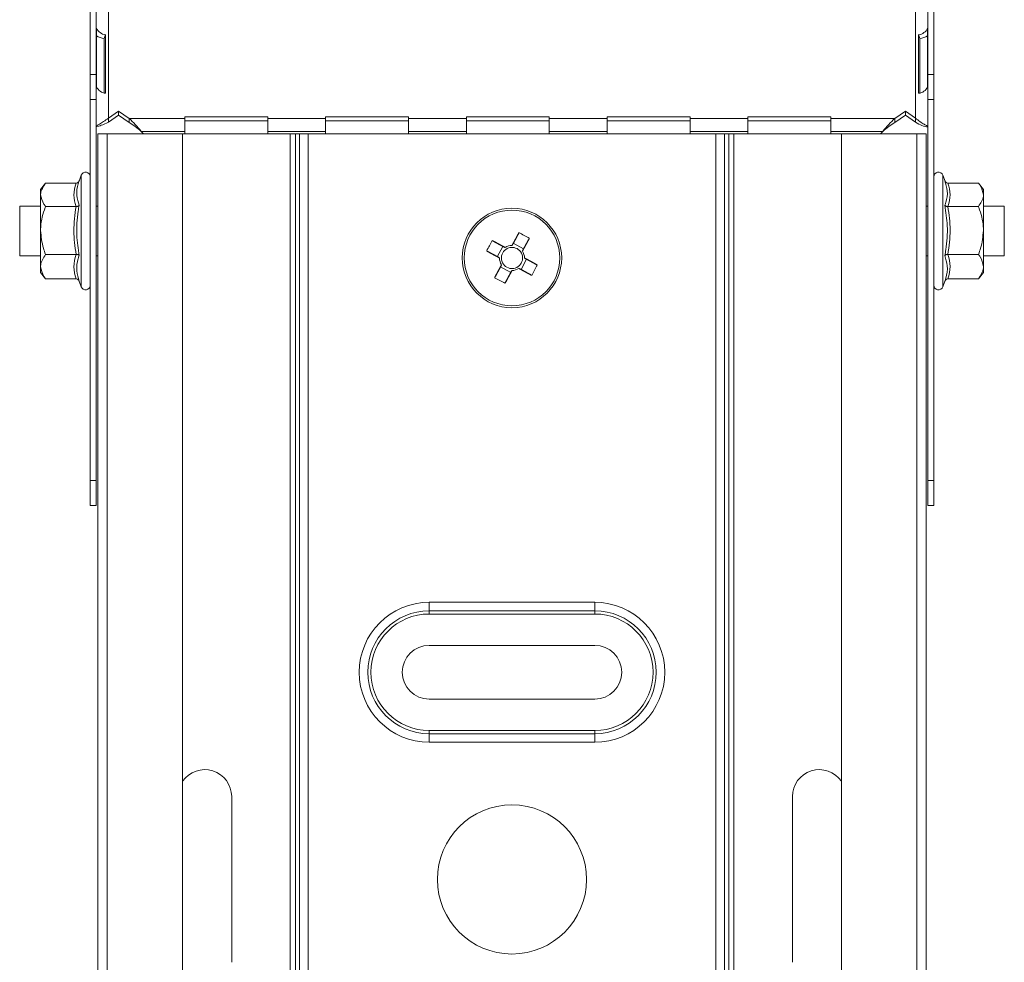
# Model space of a CAD drawing. Header units: millimetres. Extents: x 428 to 1137, y -1268 to 1088.
# Tile 13 of 14: x 1018 to 1137, y 863 to 977. Entities that reach past the tile are written whole.
import ezdxf

# ---------------------------------------------------------------- set-up
doc = ezdxf.new("R2010")
doc.units = ezdxf.units.MM
doc.linetypes.add('K5LT32768', pattern=[0])
doc.linetypes.add('K5LT32769', pattern=[0])

msp = doc.modelspace()

# ---------------------------------------------------------------- linework, layer by layer
at = {"color": 7, "linetype": 'K5LT32768', "lineweight": 15}
for p, q in [((1028.93, 1037.49), (1028.93, 965.04)), ((1126.39, 1037.49), (1126.39, 965.04)), ((1026.73, 990.32), (1026.73, 970.32)), ((1027.43, 990.32), (1027.43, 970.32)), ((1127.89, 970.32), (1127.89, 990.32)), ((1128.59, 970.32), (1128.59, 990.32)), ((1027.48, 968.83), (1027.48, 975.91)), ((1028.4, 974.65), (1028.57, 975.13)), ((1028.57, 975.13), (1028.57, 968.06)), ((1126.75, 968.06), (1126.75, 975.13)), ((1126.92, 974.65), (1126.75, 975.13)), ((1127.84, 975.91), (1127.84, 968.83)), ((1028.4, 974.65), (1028.4, 968.1)), ((1126.92, 968.1), (1126.92, 974.65)), ((1026.73, 970.32), (1027.43, 970.32)), ((1026.73, 967.32), (1026.73, 970.32)), ((1027.43, 970.32), (1027.43, 967.32)), ((1127.89, 967.32), (1127.89, 970.32)), ((1127.89, 970.32), (1128.59, 970.32)), ((1128.59, 970.32), (1128.59, 967.32)), ((1027.43, 967.32), (1026.73, 967.32)), ((1026.73, 967.32), (1026.73, 921.32)), ((1027.43, 967.32), (1027.43, 921.32)), ((1128.59, 967.32), (1127.89, 967.32)), ((1127.89, 921.32), (1127.89, 967.32)), ((1128.59, 921.32), (1128.59, 967.32)), ((1028.93, 965.04), (1030.16, 965.91)), ((1030.16, 965.91), (1030.16, 965.41)), ((1030.16, 965.91), (1031.43, 965.01)), ((1123.89, 965.01), (1125.16, 965.91)), ((1125.16, 965.91), (1126.39, 965.04)), ((1125.16, 965.91), (1125.16, 965.41)), ((1028.93, 964.55), (1030.16, 965.41)), ((1028.93, 964.55), (1028.93, 965.04)), ((1030.16, 965.41), (1031.43, 964.51)), ((1031.43, 964.51), (1031.43, 965.01)), ((1038.16, 965.01), (1031.43, 965.01)), ((1048.16, 965.2), (1038.16, 965.2)), ((1038.16, 965.2), (1038.16, 965.01)), ((1038.16, 963.45), (1038.16, 965.01)), ((1038.16, 964.71), (1048.16, 964.71)), ((1048.16, 965.01), (1048.16, 965.2)), ((1055.16, 965.01), (1048.16, 965.01)), ((1048.16, 965.01), (1048.16, 963.45)), ((1065.16, 965.2), (1055.16, 965.2)), ((1055.16, 965.2), (1055.16, 965.01)), ((1055.16, 963.45), (1055.16, 965.01)), ((1055.16, 964.71), (1065.16, 964.71)), ((1065.16, 965.01), (1065.16, 965.2)), ((1072.16, 965.01), (1065.16, 965.01)), ((1065.16, 965.01), (1065.16, 963.45)), ((1082.16, 965.2), (1072.16, 965.2)), ((1072.16, 965.2), (1072.16, 965.01)), ((1072.16, 963.45), (1072.16, 965.01)), ((1072.16, 964.71), (1082.16, 964.71)), ((1082.16, 965.01), (1082.16, 965.2)), ((1089.16, 965.01), (1082.16, 965.01)), ((1082.16, 965.01), (1082.16, 963.45)), ((1099.16, 965.2), (1089.16, 965.2)), ((1089.16, 965.2), (1089.16, 965.01)), ((1089.16, 963.45), (1089.16, 965.01)), ((1089.16, 964.71), (1099.16, 964.71)), ((1099.16, 965.01), (1099.16, 965.2)), ((1106.16, 965.01), (1099.16, 965.01)), ((1099.16, 965.01), (1099.16, 963.45)), ((1116.16, 965.2), (1106.16, 965.2)), ((1106.16, 965.2), (1106.16, 965.01)), ((1106.16, 963.45), (1106.16, 965.01)), ((1106.16, 964.71), (1116.16, 964.71)), ((1116.16, 965.01), (1116.16, 965.2)), ((1116.16, 965.01), (1116.16, 963.45)), ((1123.89, 965.01), (1116.16, 965.01)), ((1123.89, 964.51), (1125.16, 965.41)), ((1123.89, 964.51), (1123.89, 965.01)), ((1125.16, 965.41), (1126.39, 964.55)), ((1126.39, 964.55), (1126.39, 965.04)), ((1028.79, 963.18), (1027.66, 963.18)), ((1027.66, 695.18), (1027.66, 963.18)), ((1028.79, 963.18), (1028.79, 695.18)), ((1037.89, 963.18), (1028.79, 963.18)), ((1038.16, 963.45), (1032.89, 963.45)), ((1032.89, 963.45), (1033.16, 963.18)), ((1037.89, 695.18), (1037.89, 963.18)), ((1037.89, 963.18), (1050.86, 963.18)), ((1038.16, 963.45), (1038.16, 963.18)), ((1048.16, 963.18), (1048.16, 963.45)), ((1055.16, 963.45), (1048.16, 963.45)), ((1050.86, 695.18), (1050.86, 963.18)), ((1050.86, 963.18), (1051.5, 963.18)), ((1051.5, 695.18), (1051.5, 963.18)), ((1051.5, 963.18), (1052.01, 963.18)), ((1052.01, 695.18), (1052.01, 963.18)), ((1052.01, 963.18), (1053.03, 963.18)), ((1053.03, 695.18), (1053.03, 963.18)), ((1053.03, 963.18), (1102.29, 963.18)), ((1055.16, 963.45), (1055.16, 963.18)), ((1065.16, 963.18), (1065.16, 963.45)), ((1072.16, 963.45), (1065.16, 963.45)), ((1072.16, 963.45), (1072.16, 963.18)), ((1082.16, 963.18), (1082.16, 963.45)), ((1089.16, 963.45), (1082.16, 963.45)), ((1089.16, 963.45), (1089.16, 963.18)), ((1099.16, 963.18), (1099.16, 963.45)), ((1106.16, 963.45), (1099.16, 963.45)), ((1102.29, 695.18), (1102.29, 963.18)), ((1102.29, 963.18), (1103.31, 963.18)), ((1103.31, 695.18), (1103.31, 963.18)), ((1103.31, 963.18), (1103.83, 963.18)), ((1103.83, 695.18), (1103.83, 963.18)), ((1103.83, 963.18), (1104.46, 963.18)), ((1104.46, 695.18), (1104.46, 963.18)), ((1104.46, 963.18), (1117.44, 963.18)), ((1106.16, 963.45), (1106.16, 963.18)), ((1122.43, 963.45), (1116.16, 963.45)), ((1116.16, 963.18), (1116.16, 963.45)), ((1117.44, 963.18), (1117.44, 695.18)), ((1126.54, 963.18), (1117.44, 963.18)), ((1122.16, 963.18), (1122.43, 963.45)), ((1126.54, 695.18), (1126.54, 963.18)), ((1127.66, 963.18), (1126.54, 963.18)), ((1127.66, 695.18), (1127.66, 963.18)), ((1021.33, 957.2), (1020.73, 956.43)), ((1025.02, 957.2), (1021.33, 957.2)), ((1025.63, 958.16), (1025.38, 957.45)), ((1129.95, 957.45), (1129.69, 958.16)), ((1130.3, 957.2), (1133.99, 957.2)), ((1134.59, 956.43), (1133.99, 957.2)), ((1020.73, 956.43), (1020.73, 955.79)), ((1134.59, 955.79), (1134.59, 956.43)), ((1020.73, 951.5), (1020.73, 955.79)), ((1134.59, 951.5), (1134.59, 955.79)), ((1020.73, 954.43), (1018.21, 954.43)), ((1018.21, 954.43), (1018.21, 948.43)), ((1025.02, 954.39), (1021.33, 954.39)), ((1027.66, 954.43), (1027.43, 954.43)), ((1127.89, 954.43), (1127.66, 954.43)), ((1130.3, 954.39), (1133.99, 954.39)), ((1137.11, 954.43), (1134.59, 954.43)), ((1137.11, 948.43), (1137.11, 954.43)), ((1020.73, 951.5), (1020.73, 947.14)), ((1134.59, 947.14), (1134.59, 951.5)), ((1076.57, 949.58), (1075.89, 948.33)), ((1079.06, 949.27), (1077.81, 949.95)), ((1018.21, 948.43), (1020.73, 948.43)), ((1025.02, 948.61), (1021.33, 948.61)), ((1027.43, 948.43), (1027.66, 948.43)), ((1078.75, 946.78), (1079.43, 948.03)), ((1127.66, 948.43), (1127.89, 948.43)), ((1130.3, 948.61), (1133.99, 948.61)), ((1134.59, 948.43), (1137.11, 948.43)), ((1020.73, 947.14), (1020.73, 946.43)), ((1076.26, 947.09), (1077.51, 946.41)), ((1134.59, 946.43), (1134.59, 947.14)), ((1020.73, 946.43), (1021.33, 945.66)), ((1025.02, 945.66), (1021.33, 945.66)), ((1025.39, 945.37), (1025.63, 944.7)), ((1129.69, 944.7), (1129.93, 945.37)), ((1130.3, 945.66), (1133.99, 945.66)), ((1133.99, 945.66), (1134.59, 946.43)), ((1026.73, 921.32), (1027.43, 921.32)), ((1026.73, 918.32), (1026.73, 921.32)), ((1027.43, 921.32), (1027.43, 918.32)), ((1127.89, 921.32), (1128.59, 921.32)), ((1127.89, 918.32), (1127.89, 921.32)), ((1128.59, 921.32), (1128.59, 918.32)), ((1027.43, 918.32), (1026.73, 918.32)), ((1128.59, 918.32), (1127.89, 918.32)), ((1067.66, 906.63), (1087.66, 906.63)), ((1067.66, 906.63), (1067.66, 905.59)), ((1087.66, 906.63), (1087.66, 905.59)), ((1067.66, 905.59), (1087.66, 905.59)), ((1067.66, 905.59), (1067.66, 905.21)), ((1087.66, 905.21), (1067.66, 905.21)), ((1087.66, 905.59), (1087.66, 905.21)), ((1087.66, 901.43), (1067.66, 901.43)), ((1067.66, 894.93), (1087.66, 894.93)), ((1067.66, 891.15), (1087.66, 891.15)), ((1067.66, 891.15), (1067.66, 890.77)), ((1067.66, 890.77), (1067.66, 889.73)), ((1087.66, 890.77), (1067.66, 890.77)), ((1087.66, 891.15), (1087.66, 890.77)), ((1087.66, 890.77), (1087.66, 889.73)), ((1087.66, 889.73), (1067.66, 889.73)), ((1043.81, 863.18), (1043.81, 883.18)), ((1111.52, 883.18), (1111.52, 863.18))]:
    msp.add_line(p, q, dxfattribs=at)
at = {"color": 8, "linetype": 'K5LT32769', "lineweight": 15, "true_color": 0x808080}
for p, q in [((1025.63, 951.52), (1025.63, 958.16)), ((1129.69, 958.16), (1129.69, 944.7)), ((1025.63, 944.7), (1025.63, 951.52))]:
    msp.add_line(p, q, dxfattribs=at)
at = {"color": 7, "linetype": 'K5LT32768', "const_width": 0.15}
for points in [[(1078.51, 951.24), (1078.41, 951.05), (1078.3, 950.86), (1078.2, 950.67), (1078.1, 950.47), (1077.99, 950.28), (1077.89, 950.09), (1077.78, 949.89), (1077.67, 949.69)], [(1076.82, 949.44), (1076.63, 949.55), (1076.43, 949.65), (1076.24, 949.76), (1076.04, 949.86), (1075.85, 949.97), (1075.66, 950.07), (1075.47, 950.17), (1075.28, 950.28)], [(1078.92, 949.02), (1079.03, 949.21), (1079.13, 949.41), (1079.24, 949.6), (1079.34, 949.8), (1079.45, 949.99), (1079.55, 950.18), (1079.66, 950.37), (1079.76, 950.56)], [(1074.6, 949.03), (1074.79, 948.93), (1074.98, 948.82), (1075.17, 948.72), (1075.37, 948.61), (1075.56, 948.51), (1075.76, 948.4), (1075.95, 948.3), (1076.15, 948.19)], [(1080.72, 947.33), (1080.53, 947.43), (1080.34, 947.54), (1080.15, 947.64), (1079.96, 947.75), (1079.76, 947.85), (1079.57, 947.96), (1079.37, 948.06), (1079.18, 948.17)], [(1076.4, 947.34), (1076.29, 947.15), (1076.19, 946.95), (1076.08, 946.76), (1075.98, 946.56), (1075.87, 946.37), (1075.77, 946.18), (1075.67, 945.99), (1075.56, 945.8)], [(1076.81, 945.12), (1076.92, 945.31), (1077.02, 945.5), (1077.12, 945.69), (1077.23, 945.89), (1077.33, 946.08), (1077.44, 946.27), (1077.54, 946.47), (1077.65, 946.67)], [(1078.5, 946.92), (1078.7, 946.81), (1078.89, 946.71), (1079.09, 946.6), (1079.28, 946.5), (1079.47, 946.39), (1079.66, 946.29), (1079.85, 946.19), (1080.04, 946.08)]]:
    msp.add_lwpolyline(points, dxfattribs=at)
at = {"color": 7, "linetype": 'K5LT32768', "lineweight": 15}
for centre, radius in [((1077.66, 948.18), 6), ((1077.66, 948.18), 5.77), ((1077.66, 873.18), 9)]:
    msp.add_circle(centre, radius, dxfattribs=at)
for centre, radius, start, end in [((1028.71, 976.48), 1.36, 205.2319, 264.2385), ((1028.82, 977.2), 2.58, 238.6365, 260.5948), ((1126.62, 976.48), 1.36, 275.7615, 334.7681), ((1126.5, 977.2), 2.58, 279.4052, 301.3635), ((1028.71, 969.41), 1.36, 205.2314, 264.2411), ((1126.62, 969.41), 1.36, 275.7589, 334.7686), ((1026.17, 957.96), 0.567, 0, 160), ((1129.16, 957.96), 0.567, 20, 180), ((1068.58, 931.41), 22.17, 59.7338, 63.4039), ((1094.4, 939.12), 22.14, 149.7314, 153.4068), ((1077.66, 948.18), 1.28, 117.8947, 185.2432), ((1077.66, 948.18), 1.51, 89.5279, 123.6101), ((1077.66, 948.18), 1.28, 95.2432, 117.8947), ((1077.66, 948.18), 1.28, 27.8947, 95.2432), ((1077.66, 948.18), 1.51, 359.5279, 33.6101), ((1077.66, 948.18), 1.51, 179.5279, 213.6101), ((1077.66, 948.18), 1.28, 185.2432, 207.8947), ((1077.66, 948.18), 1.28, 297.8947, 5.2432), ((1077.66, 948.18), 1.28, 5.2432, 27.8947), ((1077.66, 948.18), 1.28, 207.8947, 275.2432), ((1077.66, 948.18), 1.51, 269.5279, 303.6101), ((1077.66, 948.18), 1.28, 275.2432, 297.8947), ((1060.92, 957.24), 22.14, 329.7314, 333.4068), ((1086.74, 964.95), 22.17, 239.7338, 243.4039), ((1026.17, 944.9), 0.567, 200, 0), ((1129.16, 944.9), 0.567, 180, 340), ((1067.66, 898.18), 8.45, 90, 270), ((1087.66, 898.18), 8.45, 270, 90), ((1067.66, 898.18), 7.41, 90, 270), ((1067.66, 898.18), 7.03, 90, 270), ((1087.66, 898.18), 7.41, 270, 90), ((1087.66, 898.18), 7.03, 270, 90), ((1067.66, 898.18), 3.25, 90, 270), ((1087.66, 898.18), 3.25, 270, 90), ((1040.56, 883.18), 3.25, 0, 145.2681), ((1114.77, 883.18), 3.25, 34.7319, 180)]:
    msp.add_arc(centre, radius, start, end, dxfattribs=at)
for points, knots in [([(1027.43, 964.05), (1027.45, 964.08), (1027.5, 964.13), (1027.82, 964.33), (1028.3, 964.61), (1028.73, 964.9), (1028.93, 965.04)], [0, 0, 0, 0, 0.230101, 0.490624, 0.754652, 1, 1, 1, 1]), ([(1027.51, 964.05), (1027.68, 964.08), (1028.08, 964.17), (1028.63, 964.41), (1028.93, 964.55)], [0, 0, 0, 0, 0.442826, 1, 1, 1, 1]), ([(1031.43, 965.01), (1031.68, 964.78), (1032.16, 964.33), (1032.65, 963.74), (1032.89, 963.45)], [0, 0, 0, 0, 0.500003, 1, 1, 1, 1]), ([(1031.43, 964.51), (1031.68, 964.36), (1032.16, 964.05), (1032.65, 963.65), (1032.89, 963.45)], [0, 0, 0, 0, 0.500003, 1, 1, 1, 1]), ([(1122.43, 963.45), (1122.68, 963.74), (1123.16, 964.33), (1123.65, 964.78), (1123.89, 965.01)], [0, 0, 0, 0, 0.499997, 1, 1, 1, 1]), ([(1122.43, 963.45), (1122.68, 963.65), (1123.16, 964.05), (1123.65, 964.36), (1123.89, 964.51)], [0, 0, 0, 0, 0.499997, 1, 1, 1, 1]), ([(1126.39, 965.04), (1126.57, 964.9), (1126.96, 964.6), (1127.44, 964.29), (1127.81, 964.09), (1127.86, 964.06), (1127.89, 964.05)], [0, 0, 0, 0, 0.230103, 0.49062, 0.754653, 1, 1, 1, 1]), ([(1126.39, 964.55), (1126.66, 964.41), (1127.22, 964.12), (1127.66, 964.01), (1127.89, 963.95)], [0, 0, 0, 0, 0.474857, 1, 1, 1, 1]), ([(1021.33, 957.2), (1021.06, 956.79), (1020.75, 956.33), (1020.74, 955.84), (1020.73, 955.79)], [0, 0, 0, 0, 0.896036, 1, 1, 1, 1]), ([(1025.02, 954.39), (1024.89, 954.85), (1024.62, 955.79), (1024.88, 956.73), (1025.02, 957.2)], [0, 0, 0, 0, 0.492147, 1, 1, 1, 1]), ([(1025.39, 957.5), (1025.39, 957.49), (1025.38, 957.45), (1025.34, 957.37), (1025.25, 957.28), (1025.14, 957.22), (1025.06, 957.21), (1025.02, 957.2)], [0, 0, 0, 0, 0.007887, 0.267496, 0.528585, 0.763788, 1, 1, 1, 1]), ([(1025.39, 957.5), (1025.35, 957.38), (1025.15, 956.79), (1025, 955.78), (1025.27, 954.93), (1025.39, 954.54)], [0, 0, 0, 0, 0.118082, 0.592258, 1, 1, 1, 1]), ([(1129.93, 954.54), (1129.97, 954.65), (1130.18, 955.22), (1130.33, 956.21), (1130.05, 957.09), (1129.93, 957.5)], [0, 0, 0, 0, 0.118082, 0.592261, 1, 1, 1, 1]), ([(1129.93, 957.5), (1129.93, 957.49), (1129.94, 957.45), (1129.99, 957.37), (1130.08, 957.28), (1130.18, 957.22), (1130.26, 957.21), (1130.3, 957.2)], [0, 0, 0, 0, 0.007887, 0.267496, 0.528585, 0.763788, 1, 1, 1, 1]), ([(1130.3, 957.2), (1130.44, 956.74), (1130.7, 955.8), (1130.44, 954.86), (1130.3, 954.39)], [0, 0, 0, 0, 0.492151, 1, 1, 1, 1]), ([(1134.59, 955.79), (1134.51, 956.18), (1134.41, 956.66), (1134.06, 957.11), (1133.99, 957.2)], [0, 0, 0, 0, 0.801463, 1, 1, 1, 1]), ([(1020.73, 955.79), (1020.82, 955.41), (1020.92, 954.93), (1021.27, 954.48), (1021.33, 954.39)], [0, 0, 0, 0, 0.801464, 1, 1, 1, 1]), ([(1133.99, 954.39), (1134.27, 954.8), (1134.57, 955.26), (1134.59, 955.74), (1134.59, 955.79)], [0, 0, 0, 0, 0.89604, 1, 1, 1, 1]), ([(1020.73, 951.5), (1020.74, 951.65), (1020.76, 952.6), (1021.02, 953.57), (1021.32, 954.35), (1021.33, 954.39)], [0, 0, 0, 0, 0.148483, 0.965568, 1, 1, 1, 1]), ([(1025.02, 948.61), (1024.89, 949.56), (1024.62, 951.48), (1024.88, 953.41), (1025.02, 954.39)], [0, 0, 0, 0, 0.492147, 1, 1, 1, 1]), ([(1025.02, 954.39), (1025.06, 954.39), (1025.14, 954.39), (1025.25, 954.43), (1025.34, 954.47), (1025.38, 954.51), (1025.39, 954.54), (1025.39, 954.54)], [0, 0, 0, 0, 0.236203, 0.471393, 0.732516, 0.992084, 1, 1, 1, 1]), ([(1025.39, 954.54), (1025.35, 954.3), (1025.15, 953.11), (1025, 951.07), (1025.27, 949.29), (1025.39, 948.47)], [0, 0, 0, 0, 0.118084, 0.592255, 1, 1, 1, 1]), ([(1129.93, 948.47), (1129.97, 948.71), (1130.18, 949.89), (1130.33, 951.94), (1130.05, 953.72), (1129.93, 954.54)], [0, 0, 0, 0, 0.118087, 0.592259, 1, 1, 1, 1]), ([(1129.93, 954.54), (1129.93, 954.54), (1129.94, 954.51), (1129.99, 954.47), (1130.08, 954.43), (1130.18, 954.39), (1130.26, 954.39), (1130.3, 954.39)], [0, 0, 0, 0, 0.007916, 0.267484, 0.528607, 0.763797, 1, 1, 1, 1]), ([(1130.3, 954.39), (1130.44, 953.44), (1130.7, 951.52), (1130.44, 949.59), (1130.3, 948.61)], [0, 0, 0, 0, 0.492147, 1, 1, 1, 1]), ([(1134.59, 951.5), (1134.59, 951.65), (1134.56, 952.6), (1134.3, 953.57), (1134, 954.35), (1133.99, 954.39)], [0, 0, 0, 0, 0.148483, 0.965568, 1, 1, 1, 1]), ([(1021.33, 948.61), (1021.24, 948.86), (1020.9, 949.78), (1020.8, 950.77), (1020.73, 951.5)], [0, 0, 0, 0, 0.263256, 1, 1, 1, 1]), ([(1133.99, 948.61), (1134.08, 948.86), (1134.43, 949.78), (1134.52, 950.77), (1134.59, 951.5)], [0, 0, 0, 0, 0.263256, 1, 1, 1, 1]), ([(1021.33, 948.61), (1021.06, 948.18), (1020.75, 947.69), (1020.74, 947.19), (1020.73, 947.14)], [0, 0, 0, 0, 0.896038, 1, 1, 1, 1]), ([(1025.02, 945.66), (1024.89, 946.14), (1024.62, 947.13), (1024.88, 948.11), (1025.02, 948.61)], [0, 0, 0, 0, 0.492151, 1, 1, 1, 1]), ([(1025.02, 948.61), (1025.06, 948.61), (1025.14, 948.61), (1025.25, 948.58), (1025.34, 948.53), (1025.38, 948.49), (1025.39, 948.47), (1025.39, 948.47)], [0, 0, 0, 0, 0.23619, 0.471381, 0.732455, 0.992044, 1, 1, 1, 1]), ([(1025.39, 948.47), (1025.35, 948.35), (1025.15, 947.75), (1025, 946.71), (1025.27, 945.79), (1025.39, 945.36)], [0, 0, 0, 0, 0.118081, 0.592259, 1, 1, 1, 1]), ([(1129.93, 948.47), (1129.93, 948.47), (1129.94, 948.49), (1129.99, 948.53), (1130.08, 948.58), (1130.18, 948.61), (1130.26, 948.61), (1130.3, 948.61)], [0, 0, 0, 0, 0.007956, 0.267545, 0.528619, 0.76381, 1, 1, 1, 1]), ([(1129.93, 945.36), (1129.97, 945.49), (1130.18, 946.1), (1130.33, 947.16), (1130.05, 948.06), (1129.93, 948.47)], [0, 0, 0, 0, 0.118082, 0.59226, 1, 1, 1, 1]), ([(1130.3, 948.61), (1130.44, 948.13), (1130.7, 947.14), (1130.44, 946.16), (1130.3, 945.66)], [0, 0, 0, 0, 0.492146, 1, 1, 1, 1]), ([(1134.59, 947.14), (1134.51, 947.54), (1134.41, 948.05), (1134.06, 948.52), (1133.99, 948.61)], [0, 0, 0, 0, 0.801464, 1, 1, 1, 1]), ([(1020.73, 947.14), (1020.82, 946.73), (1020.92, 946.22), (1021.27, 945.75), (1021.33, 945.66)], [0, 0, 0, 0, 0.801459, 1, 1, 1, 1]), ([(1133.99, 945.66), (1134.27, 946.09), (1134.57, 946.58), (1134.59, 947.08), (1134.59, 947.14)], [0, 0, 0, 0, 0.896033, 1, 1, 1, 1]), ([(1025.02, 945.66), (1025.06, 945.65), (1025.14, 945.64), (1025.25, 945.58), (1025.34, 945.49), (1025.38, 945.41), (1025.39, 945.37), (1025.39, 945.36)], [0, 0, 0, 0, 0.236191, 0.471383, 0.73246, 0.992058, 1, 1, 1, 1]), ([(1130.3, 945.66), (1130.26, 945.65), (1130.18, 945.64), (1130.08, 945.58), (1129.99, 945.49), (1129.94, 945.41), (1129.93, 945.37), (1129.93, 945.36)], [0, 0, 0, 0, 0.236191, 0.471383, 0.73246, 0.992058, 1, 1, 1, 1])]:
    msp.add_open_spline(points, degree=3, knots=knots, dxfattribs=at)

doc.saveas('drawing.dxf')
